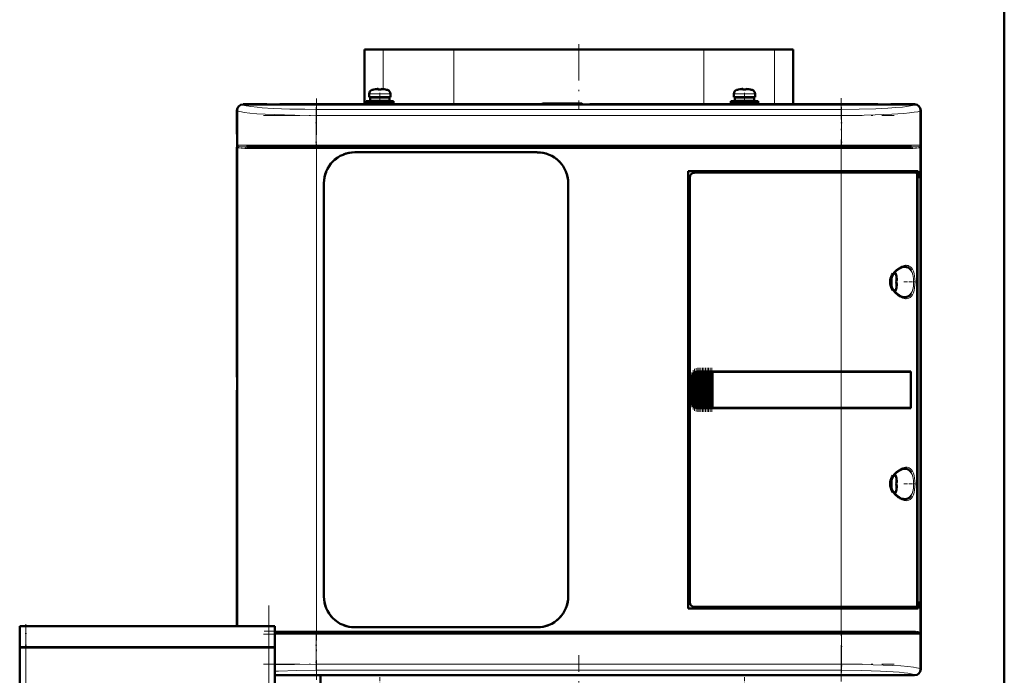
# Model space of a CAD drawing. Extents: x -1351 to 1763, y -1300 to 612.
# Tile 50 of 80: x 258 to 582, y 23 to 239. Entities that reach past the tile are written whole.
import ezdxf

# ---------------------------------------------------------------- set-up
doc = ezdxf.new("R2010")
doc.units = 0
doc.linetypes.add('DASHDOT', pattern=[18.5, 12, -3, 0.5, -3])

msp = doc.modelspace()

# ---------------------------------------------------------------- linework, layer by layer
at = {"color": 7, "lineweight": 50}
for p, q in [((581.6, -127.32), (581.6, 531.58)), ((371.1, 229.08), (377.25, 229.08)), ((371.1, 229.08), (371.1, 211.08)), ((377.25, 229.08), (385.97, 229.08)), ((385.97, 229.08), (400.48, 229.08)), ((400.48, 229.08), (472.85, 229.08)), ((472.85, 229.08), (482.73, 229.08)), ((482.73, 229.08), (497.23, 229.08)), ((497.23, 229.08), (505.95, 229.08)), ((505.95, 229.08), (512.1, 229.08)), ((512.1, 229.08), (512.1, 211.08)), ((372.6, 214.56), (372.6, 213.43)), ((374.18, 215.95), (374.17, 215.97)), ((375.6, 215.95), (375.6, 216.11)), ((376.6, 215.95), (376.6, 216.11)), ((378.03, 215.97), (378.02, 215.95)), ((379.6, 214.56), (379.6, 213.43)), ((492.6, 214.56), (492.6, 213.43)), ((494.18, 215.95), (494.17, 215.97)), ((495.6, 215.95), (495.6, 216.11)), ((496.6, 215.95), (496.6, 216.11)), ((498.03, 215.97), (498.02, 215.95)), ((499.6, 214.56), (499.6, 213.43)), ((331.1, 211.08), (338.95, 211.08)), ((552.08, 211.05), (331.12, 211.05)), ((338.95, 211.08), (338.96, 211.05)), ((338.95, 211.07), (343.25, 211.07)), ((343.25, 211.08), (440.95, 211.08)), ((343.25, 211.05), (343.25, 211.08)), ((371.6, 212.13), (376.1, 212.13)), ((371.6, 212.13), (371.6, 211.33)), ((371.6, 211.33), (376.1, 211.33)), ((376.1, 213.43), (372.6, 213.43)), ((372.95, 213.33), (376.1, 213.33)), ((372.95, 212.23), (372.95, 213.33)), ((372.95, 212.23), (376.1, 212.23)), ((374.1, 213.33), (374.1, 213.43)), ((374.1, 212.13), (374.1, 212.23)), ((374.1, 211.08), (374.1, 211.33)), ((376.1, 213.43), (379.6, 213.43)), ((379.25, 213.33), (376.1, 213.33)), ((379.25, 212.23), (376.1, 212.23)), ((376.1, 212.13), (380.6, 212.13)), ((376.1, 211.33), (380.6, 211.33)), ((378.1, 213.43), (378.1, 213.33)), ((378.1, 212.23), (378.1, 212.13)), ((378.1, 211.33), (378.1, 211.08)), ((379.25, 213.33), (379.25, 212.23)), ((380.6, 212.13), (380.6, 211.33)), ((429.6, 211.33), (429.35, 211.08)), ((442.6, 211.33), (429.6, 211.33)), ((440.95, 211.08), (440.96, 211.05)), ((440.95, 211.07), (445.25, 211.07)), ((442.6, 211.33), (442.86, 211.07)), ((445.25, 211.08), (539.95, 211.08)), ((445.25, 211.05), (445.25, 211.08)), ((491.6, 212.13), (496.1, 212.13)), ((491.6, 212.13), (491.6, 211.33)), ((491.6, 211.33), (496.1, 211.33)), ((496.1, 213.43), (492.6, 213.43)), ((492.95, 213.33), (496.1, 213.33)), ((492.95, 212.23), (492.95, 213.33)), ((492.95, 212.23), (496.1, 212.23)), ((494.1, 213.33), (494.1, 213.43)), ((494.1, 212.13), (494.1, 212.23)), ((494.1, 211.08), (494.1, 211.33)), ((496.1, 213.43), (499.6, 213.43)), ((499.25, 213.33), (496.1, 213.33)), ((499.25, 212.23), (496.1, 212.23)), ((500.6, 212.13), (496.1, 212.13)), ((500.6, 211.33), (496.1, 211.33)), ((498.1, 213.43), (498.1, 213.33)), ((498.1, 212.23), (498.1, 212.13)), ((498.1, 211.33), (498.1, 211.08)), ((499.25, 213.33), (499.25, 212.23)), ((500.6, 212.13), (500.6, 211.33)), ((539.95, 211.08), (539.96, 211.05)), ((539.95, 211.07), (544.25, 211.07)), ((544.25, 211.08), (552.1, 211.08)), ((544.25, 211.05), (544.25, 211.08)), ((329.1, 201.23), (329.1, 209.08)), ((329.13, 209.05), (329.13, 39.23)), ((554.07, 25.1), (554.07, 209.05)), ((554.1, 209.08), (554.1, 201.23)), ((329.13, 201.22), (329.1, 201.23)), ((329.11, 196.93), (329.11, 201.23)), ((554.1, 201.23), (554.07, 201.22)), ((554.1, 201.23), (554.1, 196.93)), ((329.1, 121.23), (329.1, 196.93)), ((329.1, 196.93), (329.13, 196.93)), ((332.19, 197.08), (355.31, 197.08)), ((355.31, 197.08), (527.9, 197.08)), ((367.9, 195.28), (427.9, 195.28)), ((367.9, 195.28), (427.9, 195.28)), ((527.9, 197.08), (551.02, 197.08)), ((554.07, 196.93), (554.1, 196.93)), ((554.1, 196.93), (554.1, 123.23)), ((477.6, 45.08), (477.6, 189.08)), ((477.6, 189.08), (527.9, 189.08)), ((527.9, 188.58), (479.6, 188.58)), ((553.31, 189.08), (527.9, 189.08)), ((527.9, 188.58), (552.65, 188.58)), ((553, 188.58), (552.66, 188.58)), ((553, 189.08), (553, 188.58)), ((553.31, 186.78), (553.31, 189.08)), ((357.7, 49.08), (357.7, 185.08)), ((438.1, 185.08), (438.1, 49.08)), ((438.1, 185.08), (438.1, 49.08)), ((478.1, 187.08), (478.1, 47.07)), ((552.94, 46.54), (552.94, 187.61)), ((552.94, 186.78), (553.31, 186.78)), ((552.94, 186.74), (553.07, 186.74)), ((553.31, 186.78), (553.07, 186.74)), ((553.07, 186.74), (553.07, 47.41)), ((546.07, 154.5), (546.08, 154.51)), ((546.22, 153.08), (546.07, 153.08)), ((546.22, 152.08), (546.07, 152.08)), ((546.08, 150.65), (546.07, 150.65)), ((554.1, 123.23), (554.07, 123.22)), ((554.1, 123.23), (554.1, 118.93)), ((329.13, 121.22), (329.1, 121.23)), ((329.11, 116.93), (329.11, 121.23)), ((478.6, 113.08), (478.6, 121.08)), ((478.97, 111.98), (478.97, 122.17)), ((479.11, 122.34), (479.27, 122.5)), ((479.48, 111.45), (479.48, 122.7)), ((479.62, 122.78), (479.78, 122.87)), ((479.99, 111.19), (479.99, 122.97)), ((480.13, 123), (480.29, 123.04)), ((480.5, 123.07), (480.64, 123.08)), ((480.5, 111.08), (480.5, 123.07)), ((480.67, 123.08), (480.61, 123.08)), ((480.67, 123.08), (480.64, 123.08)), ((480.67, 123.08), (480.8, 123.08)), ((481.01, 123.08), (480.8, 123.08)), ((481.01, 111.08), (481.01, 123.08)), ((481.15, 123.08), (481.01, 123.08)), ((481.15, 123.08), (481.23, 123.08)), ((481.23, 123.08), (481.31, 123.08)), ((481.52, 123.08), (481.31, 123.08)), ((481.52, 111.08), (481.52, 123.08)), ((481.66, 123.08), (481.52, 123.08)), ((481.66, 123.08), (481.74, 123.08)), ((481.74, 123.08), (481.82, 123.08)), ((482.03, 123.08), (481.82, 123.08)), ((482.03, 111.08), (482.03, 123.08)), ((482.17, 123.08), (482.03, 123.08)), ((482.17, 123.08), (482.25, 123.08)), ((482.25, 123.08), (482.33, 123.08)), ((482.54, 123.08), (482.33, 123.08)), ((482.54, 111.08), (482.54, 123.08)), ((482.68, 123.08), (482.54, 123.08)), ((482.68, 123.08), (482.76, 123.08)), ((482.76, 123.08), (482.84, 123.08)), ((483.05, 123.08), (482.84, 123.08)), ((483.05, 111.08), (483.05, 123.08)), ((483.19, 123.08), (483.05, 123.08)), ((483.19, 123.08), (483.27, 123.08)), ((483.27, 123.08), (483.35, 123.08)), ((483.56, 123.08), (483.35, 123.08)), ((483.56, 111.08), (483.56, 123.08)), ((483.7, 123.08), (483.56, 123.08)), ((483.7, 123.08), (483.78, 123.08)), ((483.78, 123.08), (483.86, 123.08)), ((484.07, 123.08), (483.86, 123.08)), ((484.07, 111.08), (484.07, 123.08)), ((484.21, 123.08), (484.07, 123.08)), ((484.21, 123.08), (484.29, 123.08)), ((484.29, 123.08), (484.37, 123.08)), ((484.58, 123.08), (484.37, 123.08)), ((484.58, 111.08), (484.58, 123.08)), ((484.72, 123.08), (484.58, 123.08)), ((484.72, 123.08), (484.8, 123.08)), ((484.8, 123.08), (484.88, 123.08)), ((485.09, 123.08), (484.88, 123.08)), ((485.09, 111.08), (485.09, 123.08)), ((485.23, 123.08), (485.09, 123.08)), ((485.23, 123.08), (485.31, 123.08)), ((485.31, 123.08), (485.39, 123.08)), ((485.56, 123.08), (485.39, 123.08)), ((485.56, 123.08), (485.56, 111.08)), ((485.6, 123.08), (485.56, 123.08)), ((485.6, 123.08), (527.9, 123.08)), ((485.63, 123.05), (485.6, 123.08)), ((485.63, 123.05), (527.9, 123.05)), ((485.63, 111.1), (485.63, 123.05)), ((485.63, 123.05), (527.9, 123.05)), ((550.89, 123.08), (527.9, 123.08)), ((529.87, 123.05), (527.9, 123.05)), ((529.85, 123.05), (527.9, 123.05)), ((534.27, 123.05), (529.85, 123.05)), ((536.96, 123.05), (534.27, 123.05)), ((544.55, 123.04), (537.62, 123.05)), ((550.89, 123.08), (550.57, 123.02)), ((550.82, 111.13), (550.82, 123.02)), ((550.89, 123.08), (550.89, 111.08)), ((329.1, 39.23), (329.1, 116.93)), ((329.1, 116.93), (329.13, 116.93)), ((554.07, 118.93), (554.1, 118.93)), ((554.1, 118.93), (554.1, 37.23)), ((479.27, 111.65), (479.11, 111.81)), ((479.78, 111.29), (479.62, 111.37)), ((480.29, 111.11), (480.13, 111.15)), ((480.64, 111.08), (480.5, 111.08)), ((480.67, 111.08), (480.61, 111.08)), ((480.64, 111.08), (480.67, 111.08)), ((480.67, 111.08), (480.8, 111.08)), ((481.01, 111.08), (480.8, 111.08)), ((481.15, 111.08), (481.01, 111.08)), ((481.15, 111.08), (481.23, 111.08)), ((481.23, 111.08), (481.31, 111.08)), ((481.52, 111.08), (481.31, 111.08)), ((481.66, 111.08), (481.52, 111.08)), ((481.66, 111.08), (481.74, 111.08)), ((481.74, 111.08), (481.82, 111.08)), ((482.03, 111.08), (481.82, 111.08)), ((482.17, 111.08), (482.03, 111.08)), ((482.17, 111.08), (482.25, 111.08)), ((482.25, 111.08), (482.33, 111.08)), ((482.54, 111.08), (482.33, 111.08)), ((482.68, 111.08), (482.54, 111.08)), ((482.68, 111.08), (482.76, 111.08)), ((482.76, 111.08), (482.84, 111.08)), ((483.05, 111.08), (482.84, 111.08)), ((483.19, 111.08), (483.05, 111.08)), ((483.19, 111.08), (483.27, 111.08)), ((483.27, 111.08), (483.35, 111.08)), ((483.56, 111.08), (483.35, 111.08)), ((483.7, 111.08), (483.56, 111.08)), ((483.7, 111.08), (483.78, 111.08)), ((483.78, 111.08), (483.86, 111.08)), ((484.07, 111.08), (483.86, 111.08)), ((484.21, 111.08), (484.07, 111.08)), ((484.21, 111.08), (484.29, 111.08)), ((484.29, 111.08), (484.37, 111.08)), ((484.58, 111.08), (484.37, 111.08)), ((484.72, 111.08), (484.58, 111.08)), ((484.72, 111.08), (484.8, 111.08)), ((484.8, 111.08), (484.88, 111.08)), ((485.09, 111.08), (484.88, 111.08)), ((485.23, 111.08), (485.09, 111.08)), ((485.23, 111.08), (485.31, 111.08)), ((485.31, 111.08), (485.39, 111.08)), ((485.56, 111.08), (485.39, 111.08)), ((485.56, 111.08), (485.6, 111.08)), ((485.6, 111.08), (485.63, 111.1)), ((527.9, 111.08), (485.6, 111.08)), ((485.63, 111.1), (527.9, 111.1)), ((527.9, 111.1), (529.87, 111.1)), ((550.89, 111.08), (527.9, 111.08)), ((529.85, 111.1), (533.63, 111.1)), ((534.27, 111.1), (536.96, 111.1)), ((536.96, 111.1), (537.13, 111.1)), ((550.89, 111.08), (550.57, 111.13)), ((546.07, 88), (546.08, 88.01)), ((546.22, 86.58), (546.07, 86.58)), ((546.22, 85.58), (546.07, 85.58)), ((546.08, 84.15), (546.07, 84.15)), ((479.6, 45.58), (527.9, 45.58)), ((552.65, 45.58), (527.9, 45.58)), ((552.66, 45.58), (553, 45.58)), ((552.94, 47.41), (553.07, 47.41)), ((553.31, 47.38), (552.94, 47.38)), ((553, 45.58), (553, 45.08)), ((553.07, 47.41), (553.31, 47.38)), ((553.31, 45.08), (553.31, 47.38)), ((527.9, 45.08), (477.6, 45.08)), ((527.9, 45.08), (553.31, 45.08)), ((259.6, 39.23), (257.6, 39.23)), ((257.6, 32.33), (257.6, 39.23)), ((259.6, 39.23), (339.6, 39.23)), ((341.6, 39.23), (339.6, 39.23)), ((341.6, 32.33), (341.6, 39.23)), ((341.6, 37.08), (355.31, 37.08)), ((527.9, 37.08), (355.31, 37.08)), ((427.9, 38.88), (367.9, 38.88)), ((551.02, 37.08), (527.9, 37.08)), ((554.1, 37.23), (554.07, 37.22)), ((554.1, 37.23), (554.1, 32.93)), ((554.07, 32.93), (554.1, 32.93)), ((554.1, 32.93), (554.1, 25.08)), ((259.6, 32.33), (257.6, 32.33)), ((257.6, 32.23), (258.19, 32.23)), ((257.6, 32.23), (257.6, -28.77)), ((257.7, 32.23), (257.7, 32.33)), ((258.19, 32.23), (259.6, 32.23)), ((259.6, 32.33), (339.6, 32.33)), ((339.6, 32.23), (259.6, 32.23)), ((341.6, 32.33), (339.6, 32.33)), ((339.6, 32.23), (341.02, 32.23)), ((341.02, 32.23), (341.6, 32.23)), ((341.5, 32.23), (341.5, 32.33)), ((341.6, -28.77), (341.6, 32.23)), ((552.08, 23.1), (341.6, 23.1)), ((343.25, 23.08), (341.6, 23.08)), ((343.25, 23.08), (343.25, 23.1)), ((440.95, 23.08), (343.25, 23.08)), ((356.6, 16.32), (356.6, 23.08)), ((440.96, 23.1), (440.95, 23.08)), ((445.25, 23.08), (440.95, 23.08)), ((445.25, 23.08), (445.25, 23.1)), ((539.95, 23.08), (445.25, 23.08)), ((539.96, 23.1), (539.95, 23.08)), ((544.25, 23.08), (539.95, 23.08)), ((544.25, 23.08), (544.25, 23.1)), ((552.1, 23.08), (544.25, 23.08))]:
    msp.add_line(p, q, dxfattribs=at)
at = {"color": 7, "linetype": 'DASHDOT', "lineweight": 18}
for p, q in [((441.6, 230.88), (441.6, 209.28)), ((355.31, 213.05), (355.31, 21.62)), ((527.9, 21.05), (527.9, 213.1)), ((337.84, 207.43), (545.37, 207.43)), ((545.37, 197.58), (337.84, 197.58)), ((338.05, 196.58), (545.16, 196.58)), ((339.6, -35.57), (339.6, 46.03)), ((259.6, 38.33), (259.6, -34.87)), ((337.84, 36.58), (545.37, 36.58)), ((545.16, 37.58), (338.05, 37.58)), ((441.6, -49.82), (441.6, 29.7)), ((337.84, 26.72), (545.37, 26.72))]:
    msp.add_line(p, q, dxfattribs=at)
at = {"color": 7, "lineweight": 18}
for p, q in [((377.25, 229.08), (377.25, 216.09)), ((400.48, 211.08), (400.48, 229.08)), ((482.73, 229.08), (482.73, 211.08)), ((505.95, 211.08), (505.95, 229.08)), ((372.6, 214.56), (376.07, 214.56)), ((373.53, 215.8), (376.08, 215.8)), ((376.07, 214.56), (376.1, 214.56)), ((376.08, 215.8), (376.1, 215.8)), ((376.1, 215.8), (378.67, 215.8)), ((376.1, 214.56), (379.6, 214.56)), ((492.6, 214.56), (496.07, 214.56)), ((493.53, 215.8), (496.08, 215.8)), ((496.07, 214.56), (496.1, 214.56)), ((496.08, 215.8), (496.1, 215.8)), ((496.1, 215.8), (498.67, 215.8)), ((496.1, 214.56), (499.6, 214.56)), ((331.12, 211.05), (331.19, 210.98)), ((552.01, 210.98), (552.08, 211.05)), ((329.19, 208.99), (329.13, 209.05)), ((329.19, 197.58), (329.19, 208.99)), ((355.13, 209.42), (528.07, 209.42)), ((355.13, 209.42), (355.13, 207.43)), ((355.13, 207.43), (355.13, 197.58)), ((528.07, 207.43), (355.13, 207.43)), ((528.07, 209.42), (528.07, 207.43)), ((528.07, 207.43), (528.07, 197.58)), ((554.07, 209.05), (554.01, 208.99)), ((554.01, 208.99), (554.01, 197.58)), ((355.13, 197.58), (329.19, 197.58)), ((329.37, 197.1), (329.37, 39.23)), ((331.73, 196.58), (355.31, 196.58)), ((355.13, 197.58), (528.07, 197.58)), ((355.13, 197.08), (355.13, 197.58)), ((355.31, 196.58), (355.31, 197.08)), ((527.9, 196.58), (355.31, 196.58)), ((355.31, 196.58), (355.31, 37.58)), ((527.9, 197.08), (527.9, 196.58)), ((527.9, 189.08), (527.9, 196.58)), ((527.9, 196.58), (551.47, 196.58)), ((545.79, 197.58), (528.07, 197.58)), ((528.07, 197.08), (528.07, 197.58)), ((554.01, 197.58), (545.79, 197.58)), ((553.84, 37.06), (553.84, 197.1)), ((527.9, 189.08), (527.9, 188.58)), ((527.9, 123.08), (527.9, 188.58)), ((548.87, 157.58), (548.91, 157.58)), ((550.96, 156.35), (551, 156.27)), ((544.67, 154.44), (544.67, 152.61)), ((544.67, 152.61), (544.67, 152.58)), ((544.67, 152.58), (544.67, 150.71)), ((545.92, 155.15), (545.92, 152.6)), ((545.92, 152.6), (545.92, 152.58)), ((545.92, 152.58), (545.92, 150.01)), ((548.92, 147.58), (548.87, 147.58)), ((551, 148.88), (550.96, 148.82)), ((478.65, 121.08), (478.6, 121.08)), ((478.65, 121.08), (478.65, 113.08)), ((478.82, 112.28), (478.82, 121.87)), ((479.11, 122.34), (479.11, 111.81)), ((479.27, 111.65), (479.27, 122.5)), ((479.62, 111.37), (479.62, 122.78)), ((479.78, 122.87), (479.78, 111.29)), ((480.13, 111.15), (480.13, 123)), ((480.29, 123.04), (480.29, 111.11)), ((480.64, 123.08), (480.64, 111.08)), ((480.8, 111.08), (480.8, 123.08)), ((481.15, 123.08), (481.15, 111.08)), ((481.31, 123.08), (481.31, 111.08)), ((481.66, 123.08), (481.66, 111.08)), ((481.82, 123.08), (481.82, 111.08)), ((482.17, 123.08), (482.17, 111.08)), ((482.33, 123.08), (482.33, 111.08)), ((482.68, 123.08), (482.68, 111.08)), ((482.84, 111.08), (482.84, 123.08)), ((483.19, 123.08), (483.19, 111.08)), ((483.35, 123.08), (483.35, 111.08)), ((483.7, 123.08), (483.7, 111.08)), ((483.86, 123.08), (483.86, 111.08)), ((484.21, 123.08), (484.21, 111.08)), ((484.37, 111.08), (484.37, 123.08)), ((484.72, 123.08), (484.72, 111.08)), ((484.88, 123.08), (484.88, 111.08)), ((485.23, 111.08), (485.23, 123.08)), ((485.39, 123.08), (485.39, 111.08)), ((527.9, 123.05), (527.9, 123.08)), ((527.9, 123.05), (527.9, 111.1)), ((478.65, 113.08), (478.6, 113.08)), ((527.9, 111.08), (527.9, 111.1)), ((527.9, 45.58), (527.9, 111.08)), ((548.87, 91.08), (548.91, 91.08)), ((544.67, 87.94), (544.67, 86.11)), ((545.92, 88.65), (545.92, 86.1)), ((550.96, 89.85), (551, 89.77)), ((544.67, 86.11), (544.67, 86.08)), ((544.67, 86.08), (544.67, 84.21)), ((545.92, 86.1), (545.92, 86.08)), ((545.92, 86.08), (545.92, 83.51)), ((548.92, 81.08), (548.87, 81.08)), ((551, 82.38), (550.96, 82.32)), ((527.9, 45.58), (527.9, 45.08)), ((527.9, 37.58), (527.9, 45.08)), ((259.6, 32.33), (259.6, 39.23)), ((339.6, 32.33), (339.6, 39.23)), ((355.31, 37.58), (341.6, 37.58)), ((341.6, 36.58), (355.13, 36.58)), ((355.13, 36.58), (355.13, 37.08)), ((528.07, 36.58), (355.13, 36.58)), ((355.13, 36.58), (355.13, 26.72)), ((355.31, 37.58), (527.9, 37.58)), ((355.31, 37.58), (355.31, 37.08)), ((551.47, 37.58), (527.9, 37.58)), ((527.9, 37.58), (527.9, 37.08)), ((528.07, 37.08), (528.07, 36.58)), ((528.07, 36.58), (528.07, 26.72)), ((528.07, 36.58), (554.01, 36.58)), ((554.01, 36.58), (554.01, 25.16)), ((259.6, 32.23), (259.6, 32.33)), ((259.6, -28.77), (259.6, 32.23)), ((339.6, 32.23), (339.6, 32.33)), ((339.6, 32.23), (339.6, -28.77)), ((355.13, 26.72), (528.07, 26.72)), ((355.13, 24.73), (355.13, 26.72)), ((528.07, 26.72), (528.07, 24.73)), ((528.07, 24.73), (355.13, 24.73)), ((552.08, 23.1), (552.01, 23.17)), ((554.01, 25.16), (554.07, 25.1))]:
    msp.add_line(p, q, dxfattribs=at)
at = {"color": 7, "linetype": 'DASHDOT', "lineweight": 18, "ltscale": 0.000782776}
for p, q in [((375.1, 216.1), (375.1, 216.14)), ((495.1, 216.1), (495.1, 216.14))]:
    msp.add_line(p, q, dxfattribs=at)
at = {"color": 7, "linetype": 'DASHDOT', "lineweight": 18, "ltscale": 0.104372}
for p, q in [((376.1, 214.9), (376.1, 210.73)), ((496.1, 214.9), (496.1, 210.73))]:
    msp.add_line(p, q, dxfattribs=at)
at = {"color": 7, "linetype": 'DASHDOT', "lineweight": 18, "ltscale": 0.000926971}
for p, q in [((377.1, 216.1), (377.1, 216.14)), ((497.1, 216.1), (497.1, 216.14))]:
    msp.add_line(p, q, dxfattribs=at)
at = {"color": 7, "linetype": 'DASHDOT', "lineweight": 18, "ltscale": 0.342406}
for p, q in [((355.13, 210.13), (355.13, 196.43)), ((528.07, 210.13), (528.07, 196.43))]:
    msp.add_line(p, q, dxfattribs=at)
at = {"color": 7, "linetype": 'DASHDOT', "lineweight": 18, "ltscale": 0.000942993}
for p, q in [((546.22, 153.58), (546.26, 153.58)), ((546.22, 87.08), (546.26, 87.08))]:
    msp.add_line(p, q, dxfattribs=at)
at = {"color": 7, "linetype": 'DASHDOT', "lineweight": 18, "ltscale": 0.08656}
for p, q in [((548.59, 152.58), (552.05, 152.58)), ((548.59, 86.08), (552.05, 86.08))]:
    msp.add_line(p, q, dxfattribs=at)
at = {"color": 7, "linetype": 'DASHDOT', "lineweight": 18, "ltscale": 0.000793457}
for p, q in [((546.22, 151.58), (546.25, 151.58)), ((546.22, 85.08), (546.25, 85.08))]:
    msp.add_line(p, q, dxfattribs=at)
at = {"color": 7, "linetype": 'DASHDOT', "lineweight": 18, "ltscale": 0.325663}
msp.add_line((479.2, 110.56), (479.2, 123.59), dxfattribs=at)
at = {"color": 7, "linetype": 'DASHDOT', "lineweight": 18, "ltscale": 0.34739}
msp.add_line((479.71, 110.13), (479.71, 124.02), dxfattribs=at)
at = {"color": 7, "linetype": 'DASHDOT', "lineweight": 18, "ltscale": 0.357763}
msp.add_line((480.22, 109.92), (480.22, 124.23), dxfattribs=at)
at = {"color": 7, "linetype": 'DASHDOT', "lineweight": 18, "ltscale": 0.36}
for p, q in [((480.73, 109.88), (480.73, 124.28)), ((481.24, 109.88), (481.24, 124.28)), ((481.75, 109.88), (481.75, 124.28)), ((482.26, 109.88), (482.26, 124.28)), ((482.77, 109.88), (482.77, 124.28)), ((483.28, 109.88), (483.28, 124.28)), ((483.79, 109.88), (483.79, 124.28)), ((484.3, 109.88), (484.3, 124.28)), ((484.81, 109.88), (484.81, 124.28)), ((485.31, 109.88), (485.31, 124.28))]:
    msp.add_line(p, q, dxfattribs=at)
at = {"color": 7, "linetype": 'DASHDOT', "lineweight": 18, "ltscale": 0.287631}
msp.add_line((478.75, 111.32), (478.75, 122.83), dxfattribs=at)
at = {"color": 7, "linetype": 'DASHDOT', "lineweight": 18, "ltscale": 0.207015}
msp.add_line((259.6, 39.92), (259.6, 31.64), dxfattribs=at)
at = {"color": 7, "linetype": 'DASHDOT', "lineweight": 18, "ltscale": 0.302911}
msp.add_line((355.13, 37.59), (355.13, 25.47), dxfattribs=at)
at = {"color": 7, "linetype": 'DASHDOT', "lineweight": 18, "ltscale": 0.34239}
msp.add_line((528.07, 37.72), (528.07, 24.02), dxfattribs=at)
at = {"color": 7, "linetype": 'DASHDOT', "lineweight": 18, "ltscale": 0.104369}
for p, q in [((376.1, 19.25), (376.1, 23.42)), ((496.1, 19.25), (496.1, 23.42))]:
    msp.add_line(p, q, dxfattribs=at)
at = {"color": 7, "lineweight": 50}
for points in [[(375.6, 216.11), (375.6, 216.11), (375.6, 216.11), (375.59, 216.12), (375.57, 216.12), (375.52, 216.13), (375.38, 216.13), (375.1, 216.11)], [(375.6, 216.11), (375.6, 216.11), (375.6, 216.11), (375.59, 216.12), (375.55, 216.13)], [(376.6, 216.11), (376.6, 216.11), (376.61, 216.11), (376.61, 216.12), (376.63, 216.12), (376.69, 216.13), (377.1, 216.11)], [(495.6, 216.11), (495.6, 216.11), (495.6, 216.11), (495.59, 216.12), (495.57, 216.12), (495.52, 216.13), (495.38, 216.13), (495.1, 216.11)], [(495.6, 216.11), (495.6, 216.11), (495.6, 216.11), (495.59, 216.12), (495.55, 216.13)], [(496.6, 216.11), (496.6, 216.11), (496.61, 216.11), (496.61, 216.12), (496.63, 216.12), (496.69, 216.13), (497.1, 216.11)], [(552.94, 187.61), (552.91, 188.05), (552.82, 188.4), (552.74, 188.54), (552.7, 188.57), (552.65, 188.58)], [(545.2, 155.3), (545.8, 155.99), (546.54, 156.64), (547.3, 157.12), (548, 157.42), (548.58, 157.56), (548.87, 157.58)], [(548.91, 157.58), (549.47, 157.51), (549.99, 157.31), (550.45, 156.98), (550.72, 156.69), (550.96, 156.35)], [(544.94, 149.81), (544.53, 150.52), (544.23, 151.26), (544.06, 152.02), (544.03, 152.59), (544.07, 153.15), (544.18, 153.72), (544.36, 154.27), (544.62, 154.82), (544.94, 155.34)], [(545.2, 149.85), (544.75, 150.55), (544.46, 151.22), (544.27, 151.96), (544.22, 152.7), (544.31, 153.43), (544.56, 154.2), (544.97, 154.96), (545.2, 155.3)], [(546.22, 153.58), (546.25, 153.25), (546.24, 153.13), (546.24, 153.09), (546.23, 153.08), (546.23, 153.08), (546.23, 153.08), (546.22, 153.08)], [(546.24, 153.29), (546.24, 153.11), (546.23, 153.09), (546.23, 153.08), (546.23, 153.08), (546.23, 153.08), (546.22, 153.08)], [(548.87, 147.58), (548.32, 147.64), (547.69, 147.84), (546.99, 148.21), (546.24, 148.75), (545.53, 149.45), (545.2, 149.85)], [(546.24, 151.86), (546.24, 152.01), (546.24, 152.06), (546.23, 152.07), (546.23, 152.07), (546.22, 152.08), (546.22, 152.08)], [(546.22, 151.58), (546.24, 151.77), (546.24, 152.01), (546.24, 152.06), (546.23, 152.07), (546.23, 152.08), (546.22, 152.08), (546.22, 152.08)], [(550.96, 148.82), (550.64, 148.37), (550.27, 148.02), (549.85, 147.78), (549.52, 147.66), (548.92, 147.58)], [(550.82, 123.02), (540.13, 123.05), (529.87, 123.05)], [(529.87, 111.1), (548.23, 111.12), (550.82, 111.13)], [(545.2, 88.8), (545.8, 89.49), (546.54, 90.14), (547.3, 90.62), (548, 90.92), (548.58, 91.06), (548.87, 91.08)], [(548.91, 91.08), (549.47, 91.01), (549.99, 90.81), (550.45, 90.48), (550.72, 90.19), (550.96, 89.85)], [(544.94, 83.31), (544.53, 84.02), (544.23, 84.76), (544.06, 85.52), (544.03, 86.09), (544.07, 86.65), (544.18, 87.22), (544.36, 87.77), (544.62, 88.32), (544.94, 88.84)], [(545.2, 83.35), (544.75, 84.05), (544.46, 84.72), (544.27, 85.46), (544.22, 86.2), (544.31, 86.93), (544.56, 87.7), (544.97, 88.46), (545.2, 88.8)], [(546.22, 87.08), (546.25, 86.75), (546.24, 86.63), (546.24, 86.59), (546.23, 86.58), (546.23, 86.58), (546.23, 86.58), (546.22, 86.58)], [(546.24, 86.79), (546.24, 86.61), (546.23, 86.59), (546.23, 86.58), (546.23, 86.58), (546.23, 86.58), (546.22, 86.58)], [(546.24, 85.36), (546.24, 85.51), (546.24, 85.56), (546.23, 85.57), (546.23, 85.57), (546.22, 85.58), (546.22, 85.58)], [(546.22, 85.08), (546.24, 85.27), (546.24, 85.51), (546.24, 85.56), (546.23, 85.57), (546.23, 85.58), (546.22, 85.58), (546.22, 85.58)], [(548.87, 81.08), (548.32, 81.14), (547.69, 81.34), (546.99, 81.71), (546.24, 82.25), (545.53, 82.95), (545.2, 83.35)], [(550.96, 82.32), (550.64, 81.87), (550.27, 81.52), (549.85, 81.28), (549.52, 81.16), (548.92, 81.08)], [(552.65, 45.58), (552.71, 45.59), (552.75, 45.62), (552.81, 45.73), (552.9, 46.05), (552.94, 46.54)], [(551.02, 37.08), (552.48, 37.05), (553.27, 36.99), (553.46, 36.95), (553.77, 36.82)]]:
    msp.add_lwpolyline(points, dxfattribs=at)
at = {"color": 7, "lineweight": 18}
for points in [[(355.13, 209.42), (351.47, 209.44), (346.47, 209.54), (341.01, 209.75), (337.37, 209.97), (335.73, 210.11), (333.68, 210.35), (332.96, 210.46), (332.14, 210.62), (331.72, 210.73), (331.33, 210.89), (331.19, 210.98)], [(528.07, 209.42), (533.85, 209.47), (539.36, 209.62), (543.3, 209.8), (545.9, 209.98), (548.09, 210.18), (549.58, 210.36), (550.72, 210.55), (551.39, 210.7), (551.84, 210.87), (552.01, 210.98)], [(355.13, 207.43), (348.1, 207.49), (344.71, 207.57), (341.45, 207.68), (338.41, 207.82), (335.64, 208), (333.37, 208.19), (331.51, 208.41), (330.54, 208.56), (329.8, 208.73), (329.33, 208.9), (329.19, 208.99)], [(554.01, 208.99), (553.83, 208.88), (553.53, 208.77), (553.12, 208.66), (551.97, 208.45), (550.45, 208.25), (548.59, 208.08), (544.59, 207.81), (539.1, 207.59), (535.52, 207.5), (528.07, 207.43)], [(332.19, 197.08), (331.18, 197.09), (330.38, 197.13), (329.77, 197.21), (329.56, 197.27), (329.43, 197.34)], [(329.98, 196.7), (329.67, 196.8), (329.55, 196.87)], [(331.73, 196.58), (330.83, 196.6), (330.45, 196.63), (329.98, 196.7)], [(553.77, 197.34), (553.49, 197.22), (552.87, 197.13), (552.24, 197.1), (551.02, 197.08)], [(553.22, 196.7), (552.75, 196.63), (552.37, 196.6), (551.47, 196.58)], [(553.66, 196.87), (553.54, 196.8), (553.22, 196.7)], [(544.94, 155.34), (545.38, 155.91), (545.89, 156.45), (546.17, 156.7), (546.95, 157.28), (547.29, 157.48), (547.84, 157.75)], [(549.29, 158.08), (549.61, 158.06), (549.92, 157.99), (550.32, 157.84), (550.7, 157.6), (551.03, 157.27), (551.38, 156.78)], [(551, 156.27), (551.26, 155.72), (551.51, 154.89), (551.59, 154.51), (551.71, 153.59), (551.76, 152.58)], [(551.38, 156.78), (551.68, 156.13), (551.91, 155.39), (552.08, 154.53), (552.19, 153.58), (552.23, 152.62), (552.19, 151.63), (552.09, 150.68), (551.92, 149.8), (551.68, 149.02), (551.38, 148.37)], [(551.76, 152.58), (551.69, 151.36), (551.58, 150.59), (551.5, 150.22), (551.28, 149.48), (551, 148.88)], [(551.38, 148.37), (551.04, 147.89), (550.65, 147.52), (550.22, 147.26), (549.76, 147.12), (549.29, 147.08)], [(544.94, 88.84), (545.38, 89.41), (545.89, 89.95), (546.17, 90.2), (546.95, 90.78), (547.29, 90.98), (547.84, 91.25)], [(549.29, 91.58), (549.61, 91.56), (549.92, 91.49), (550.32, 91.34), (550.7, 91.1), (551.03, 90.77), (551.38, 90.28)], [(551, 89.77), (551.26, 89.22), (551.51, 88.39), (551.59, 88.01), (551.71, 87.09), (551.76, 86.08)], [(551.38, 90.28), (551.68, 89.63), (551.91, 88.89), (552.08, 88.03), (552.19, 87.08), (552.23, 86.12), (552.19, 85.13), (552.09, 84.18), (551.92, 83.3), (551.68, 82.52), (551.38, 81.87)], [(551.76, 86.08), (551.69, 84.86), (551.58, 84.09), (551.5, 83.72), (551.28, 82.98), (551, 82.38)], [(551.38, 81.87), (551.04, 81.39), (550.65, 81.02), (550.22, 80.76), (549.76, 80.62), (549.29, 80.58)], [(551.47, 37.58), (552.37, 37.56), (552.75, 37.53), (553.22, 37.45)], [(553.22, 37.45), (553.45, 37.39), (553.65, 37.28)], [(341.6, 26.48), (348.08, 26.66), (355.13, 26.72)], [(528.07, 26.72), (535.1, 26.66), (538.49, 26.58), (541.75, 26.47), (544.79, 26.33), (547.56, 26.16), (549.83, 25.97), (551.69, 25.75), (552.67, 25.59), (553.4, 25.43), (553.88, 25.25), (554.01, 25.16)], [(355.13, 24.73), (348.82, 24.67), (342.77, 24.49), (341.6, 24.44)], [(552.01, 23.17), (551.8, 23.31), (551.43, 23.44), (550.91, 23.57), (549.9, 23.75), (548.63, 23.92), (546.95, 24.09), (545.05, 24.24), (540.81, 24.47), (537.76, 24.59), (534.59, 24.67), (528.07, 24.73)]]:
    msp.add_lwpolyline(points, dxfattribs=at)
at = {"color": 7, "lineweight": 50}
for centre, radius, start, end in [((373.9, 214.56), 1.3, 106.6015, 180), ((376.1, 207.18), 9, 102.3778, 106.6015), ((376.1, 207.18), 8.99, 96.3897, 102.3492), ((376.1, 207.18), 8.99, 96.3893, 102.3497), ((375.54, 212.33), 3.8, 92.2846, 96.5812), ((376.1, 206.07), 9.9, 89.9998, 92.8943), ((376.1, 206.07), 9.9, 89.9998, 92.8943), ((376.1, 206.06), 9.9, 87.106, 89.9999), ((376.1, 206.06), 9.9, 87.106, 89.9999), ((376.65, 212.09), 4.04, 83.5188, 86.8258), ((376.1, 207.18), 8.99, 77.6503, 83.6107), ((376.1, 207.18), 8.99, 77.6503, 83.6107), ((376.1, 207.18), 9, 73.3984, 77.6222), ((378.3, 214.56), 1.3, 0, 73.3984), ((493.9, 214.56), 1.3, 106.6015, 180), ((496.1, 207.18), 9, 102.3778, 106.6015), ((496.1, 207.18), 8.99, 96.3897, 102.3492), ((496.1, 207.18), 8.99, 96.3893, 102.3497), ((495.54, 212.33), 3.8, 92.2846, 96.5812), ((496.1, 206.07), 9.9, 89.9998, 92.8943), ((496.1, 206.07), 9.9, 89.9998, 92.8943), ((496.1, 206.06), 9.9, 87.106, 89.9999), ((496.1, 206.06), 9.9, 87.106, 89.9999), ((496.65, 212.09), 4.04, 83.5188, 86.8258), ((496.1, 207.18), 8.99, 77.6503, 83.6107), ((496.1, 207.18), 8.99, 77.6503, 83.6107), ((496.1, 207.18), 9, 73.3984, 77.6222), ((498.3, 214.56), 1.3, 0, 73.3984), ((552.1, 209.08), 2, 0.0019, 89.9981), ((367.9, 185.08), 10.2, 89.9994, 180.0006), ((367.9, 185.08), 10.2, 89.9964, 110.6188), ((427.9, 185.08), 10.2, 359.9994, 90.0006), ((427.9, 185.07), 10.2, 68.5862, 90.0017), ((367.91, 185.07), 10.21, 127.3888, 142.5021), ((427.9, 185.07), 10.21, 37.3869, 52.5005), ((428.22, 185.39), 9.75, 45.2709, 47.7994), ((428.22, 185.39), 9.76, 42.0197, 44.7188), ((367.92, 185.07), 10.21, 158.5916, 179.9845), ((367.9, 185.08), 10.2, 158.5851, 180.0015), ((427.9, 185.08), 10.2, 359.9966, 20.6205), ((551.39, 195.34), 6.95, 281.3026, 283.4013), ((544.67, 154.78), 1.3, 16.6015, 47.3449), ((537.29, 152.58), 9, 12.3778, 16.6016), ((537.29, 152.58), 8.99, 6.3893, 12.3497), ((537.29, 152.58), 8.99, 6.3893, 12.3497), ((536.18, 152.58), 9.9, 357.106, 2.8938), ((536.18, 152.58), 9.9, 357.1058, 2.8956), ((544.67, 150.38), 1.3, 312.6467, 343.3985), ((537.29, 152.58), 9, 343.3984, 347.6222), ((537.29, 152.58), 8.99, 347.6508, 353.6103), ((537.29, 152.58), 8.99, 347.6503, 353.6107), ((480.76, 121.03), 2.11, 167.8165, 178.6973), ((481.04, 120.96), 2.4, 157.7792, 167.7124), ((480.74, 121.11), 2.06, 148.9704, 158.2673), ((480.6, 120.95), 2.04, 136.9534, 143.1617), ((480.64, 121.21), 1.89, 127.9225, 136.7729), ((480.73, 120.71), 2.35, 118.0492, 122.0459), ((480.62, 121.31), 1.77, 110.7187, 118.3943), ((480.73, 120.53), 2.55, 103.6061, 106.9099), ((480.64, 121.36), 1.71, 94.6829, 101.9834), ((480.74, 113.12), 2.09, 181.2163, 192.2146), ((481.12, 113.22), 2.48, 192.5872, 202.1762), ((480.74, 113.05), 2.06, 201.7327, 211.0296), ((480.6, 113.21), 2.04, 216.8383, 223.0466), ((480.64, 112.94), 1.89, 223.2271, 232.0775), ((480.73, 113.44), 2.35, 237.9541, 241.9508), ((480.62, 112.85), 1.77, 241.6057, 249.2813), ((480.73, 113.63), 2.55, 253.0901, 256.3939), ((480.64, 112.79), 1.71, 258.0166, 265.3171), ((544.67, 88.28), 1.3, 16.6015, 47.3449), ((537.29, 86.08), 9, 12.3778, 16.6016), ((537.29, 86.08), 8.99, 6.3893, 12.3497), ((537.29, 86.08), 8.99, 6.3893, 12.3497), ((536.18, 86.08), 9.9, 357.106, 2.8938), ((536.18, 86.08), 9.9, 357.1058, 2.8956), ((537.29, 86.08), 8.99, 347.6508, 353.6103), ((537.29, 86.08), 8.99, 347.6503, 353.6107), ((544.67, 83.88), 1.3, 312.6467, 343.3985), ((537.29, 86.08), 9, 343.3984, 347.6222), ((367.9, 49.08), 10.2, 179.9994, 270.0006), ((367.9, 49.08), 10.2, 179.9966, 200.6207), ((427.9, 49.08), 10.2, 269.9994, 0.0006), ((427.9, 49.08), 10.2, 338.5852, 0.0015), ((551.39, 38.81), 6.95, 76.5988, 78.6976), ((367.91, 49.08), 10.21, 217.3871, 232.5019), ((427.9, 49.08), 10.21, 307.3871, 322.5019), ((367.9, 49.08), 10.2, 248.5852, 270.0015), ((427.9, 49.08), 10.2, 269.9966, 290.6207)]:
    msp.add_arc(centre, radius, start, end, dxfattribs=at)
at = {"color": 7, "lineweight": 18}
for centre, radius, start, end in [((330.08, 198.23), 1.1, 216.3283, 234.0516), ((343.6, 202.54), 15.24, 198.9989, 200.9203), ((329.86, 197.09), 0.492, 149.8643, 179.2151), ((329.85, 197.3), 0.523, 202.7294, 234.4166), ((332.26, 196.58), 0.528, 138.5071, 180.4704), ((332.19, 196.64), 0.433, 90.6331, 138.6703), ((551.01, 196.64), 0.433, 41.3408, 89.3623), ((550.94, 196.58), 0.527, 359.5047, 41.4709), ((553.35, 197.3), 0.523, 305.573, 337.2571), ((553.12, 198.23), 1.1, 305.9492, 323.6704), ((553.34, 197.09), 0.492, 0.8497, 30.1599), ((539.6, 202.54), 15.24, 339.0796, 341.0014), ((549.49, 153.94), 4.15, 98.6386, 113.4614), ((549.25, 155.6), 2.48, 89.2584, 98.9171), ((548.69, 158.08), 0.598, 344.1695, 0.0866), ((550.53, 153.63), 6.77, 214.3253, 230.1489), ((550.55, 153.52), 6.7, 229.3786, 239.5375), ((549.91, 152.33), 5.35, 239.0877, 247.246), ((549.49, 151.21), 4.15, 246.5349, 261.3679), ((549.25, 149.56), 2.48, 261.0814, 270.7341), ((548.69, 147.08), 0.598, 359.9243, 15.8332), ((549.49, 87.44), 4.15, 98.6386, 113.4614), ((549.25, 89.1), 2.48, 89.2584, 98.9171), ((548.69, 91.58), 0.598, 344.1695, 0.0866), ((550.53, 87.13), 6.77, 214.3253, 230.1489), ((550.55, 87.02), 6.7, 229.3786, 239.5375), ((549.91, 85.83), 5.35, 239.0877, 247.246), ((549.49, 84.71), 4.15, 246.5349, 261.3679), ((549.25, 83.06), 2.48, 261.0814, 270.7341), ((548.69, 80.58), 0.598, 359.9243, 15.8332), ((551.01, 37.51), 0.433, 270.6333, 318.6759), ((550.94, 37.57), 0.528, 318.5121, 0.4702), ((553.4, 36.89), 0.471, 21.142, 56.6441), ((553.34, 37.06), 0.492, 329.8595, 359.2108), ((553.12, 35.92), 1.11, 36.3331, 54.0476), ((539.6, 31.62), 15.24, 18.9986, 20.9204)]:
    msp.add_arc(centre, radius, start, end, dxfattribs=at)
at = {"color": 7, "lineweight": 50}
for centre, major_axis, ratio, start_param, end_param in [((331.1, 209.08), (-1.41, -1.41), 0.999973, 3.927013, 5.497782), ((331.13, 209.04), (1.42, -1.42), 0.995146, 2.358627, 3.924558), ((552.07, 209.04), (1.42, 1.42), 0.995146, 5.50022, 7.06615), ((479.6, 187.07), (1.06, -1.06), 0.997265, 2.357564, 3.925621), ((479.6, 187.07), (1.06, -1.06), 0.997265, 2.357564, 3.925621), ((480.61, 121.08), (-2.01, 0), 0.996195, 4.712389, 6.283185), ((480.61, 113.08), (2.01, 0), 0.996195, 3.141593, 4.712389), ((479.6, 47.08), (1.06, 1.06), 0.997265, 2.357564, 3.925621), ((479.6, 47.08), (1.06, 1.06), 0.997265, 2.357564, 3.925621), ((552.07, 25.11), (1.42, -1.42), 0.995146, 5.50022, 7.06615), ((552.1, 25.08), (1.41, 1.41), 0.999973, 3.926996, 5.497765)]:
    msp.add_ellipse(centre, major_axis=major_axis, ratio=ratio, start_param=start_param, end_param=end_param, dxfattribs=at)
at = {"color": 7, "lineweight": 18}
for centre, major_axis, ratio, start_param, end_param in [((331.19, 208.99), (-1.41, -1.41), 0.995146, 3.929423, 5.495354), ((552.01, 208.99), (1.41, -1.41), 0.995146, 0.787831, 2.353761), ((548.87, 158.08), (0, -0.5), 0.82263, 6.282749, 7.519795), ((548.87, 147.08), (0, -0.5), 0.822609, 1.904908, 3.141914), ((548.87, 91.58), (0, -0.5), 0.82263, 6.282749, 7.519795), ((548.87, 80.58), (0, -0.5), 0.822609, 1.904908, 3.141914), ((552.01, 25.16), (-1.41, -1.41), 0.995146, 0.787832, 2.353762)]:
    msp.add_ellipse(centre, major_axis=major_axis, ratio=ratio, start_param=start_param, end_param=end_param, dxfattribs=at)

doc.saveas('drawing.dxf')
